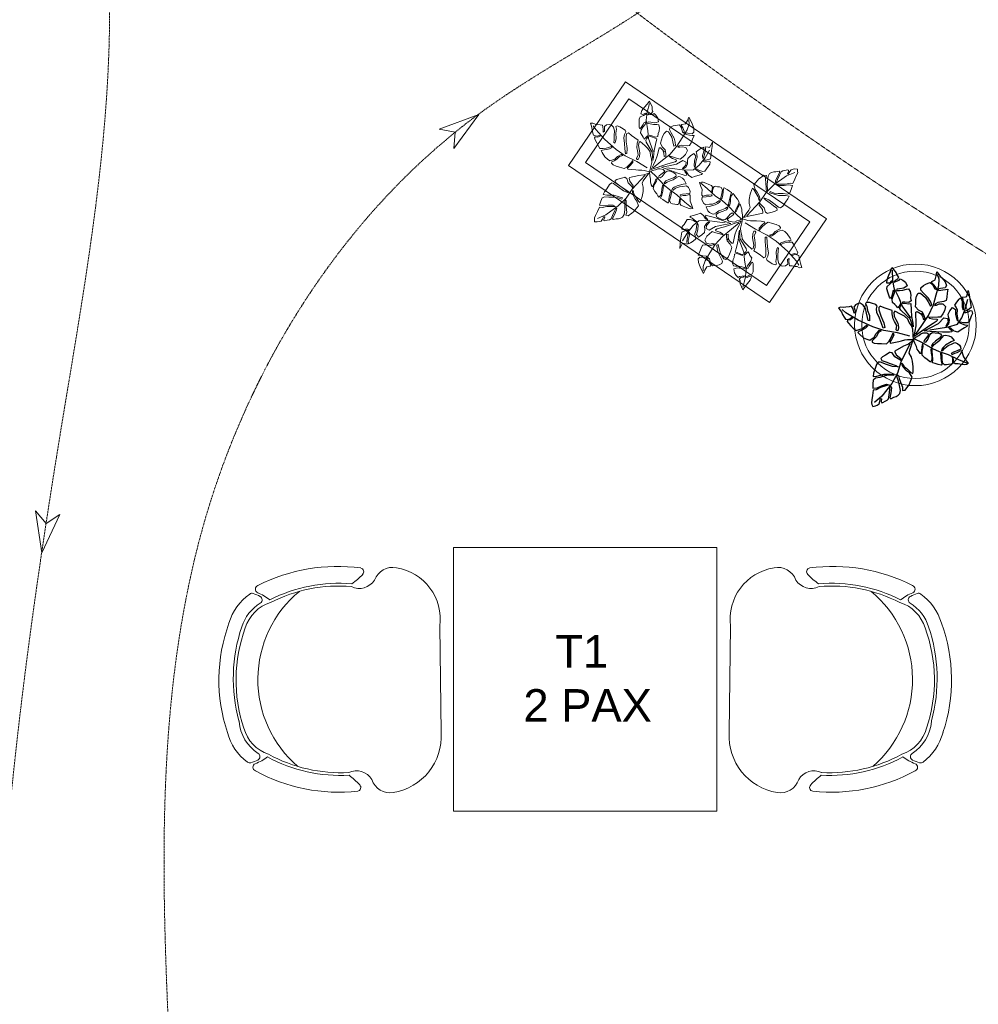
# Model space of a CAD drawing. Header units: millimetres. Extents: x 325 to 233617, y -9828 to 20555.
# Tile 21 of 45: x 120826 to 123191, y 11604 to 14033. Entities that reach past the tile are written whole.
import ezdxf

# ---------------------------------------------------------------- set-up
doc = ezdxf.new("R2010")
doc.units = ezdxf.units.MM
doc.header["$LTSCALE"] = 2.5
doc.linetypes.add('( Hidden )', pattern=[0.375, 0.25, -0.125])
for name, color, linetype, lineweight in [('ELEVATION 1', 143, 'Continuous', 18), ('ELEVATION 3', 23, 'Continuous', 13), ('FURNITURES', 30, 'Continuous', 15), ('HATCH MEDIUM', 251, 'Continuous', 5), ('TEXT', 40, 'Continuous', 0)]:
    doc.layers.add(name, color=color, linetype=linetype, lineweight=lineweight)
doc.layers.add('TREES', color=55, linetype='Continuous')
doc.styles.add('RG_3F_TITLE BLOCK_A1$0$A1 TBLOCK LBV$0$Style-arial', font='arial.ttf')

# ---------------------------------------------------------------- blocks, each defined once
blk = doc.blocks.new('04P-CH~1')
at = {"layer": 'FURNITURES'}
blk.add_line((-0.6031, 0.6002), (-0.3259, 0.597), dxfattribs=at)
for centre, radius, start, end in [((-0.6123, 0.4516), 0.1489, 86.4583, 170.8444), ((-0.3081, 0.4618), 0.1363, 9.1324, 97.5079), ((-0.7092, 0.4672), 0.0508, 170.8444, 251.0023), ((-0.2234, 0.474), 0.0508, 290.5941, 10.752), ((-0.7491, 0.3792), 0.0464, 334.7034, 59.6721), ((-0.181, 0.3871), 0.0464, 121.9243, 206.893), ((-0.7462, 0.3807), 0.01, 46.5664, 168.9611), ((-0.9103, 0.2073), 0.2488, 38.0132, 46.5664), ((-0.6261, 0.3299), 0.456, 332.972, 7.6668), ((-0.0151, 0.2198), 0.2488, 135.03, 143.5831), ((-0.184, 0.3885), 0.01, 12.6352, 135.03), ((-0.3026, 0.3344), 0.456, 173.9296, 208.6243), ((-0.3125, 0.3391), 0.4025, 176.9457, 208.3688), ((-0.3123, 0.339), 0.3954, 177.0537, 208.5232), ((-0.6165, 0.3348), 0.3954, 333.0732, 4.5427), ((-0.6164, 0.3348), 0.4025, 333.2275, 4.6507), ((-0.465, 0.421), 0.2985, 220.6848, 320.3883), ((-0.3595, 0.1854), 0.1, 286.8249, 342.7306), ((-0.5509, 0.0634), 0.1433, 143.887, 158.5326), ((-0.5651, 0.1825), 0.1, 198.8658, 254.7715), ((-0.3595, 0.1854), 0.1095, 286.8249, 328.9208), ((-0.2571, 0.1237), 0.01, 27.0243, 148.9208), ((-0.3704, 0.0659), 0.1433, 23.0638, 37.7094), ((-0.6935, 0.1195), 0.01, 200.826, 338.5326), ((-0.6722, 0.1012), 0.01, 162.6985, 217.1873), ((-0.5509, 0.0634), 0.1371, 154.5721, 162.6985), ((-0.6657, 0.118), 0.01, 32.6756, 154.5721), ((-0.5651, 0.1825), 0.1095, 212.6756, 265.1902), ((-0.3704, 0.0659), 0.1371, 18.8979, 27.0243), ((-0.2501, 0.1071), 0.01, 324.409, 18.8979), ((-0.2294, 0.126), 0.01, 203.0638, 340.7704), ((-0.5651, 0.1825), 0.1445, 217.1873, 254.7715), ((-0.4661, 0.4573), 0.3918, 251.3562, 290.2402), ((-0.4624, 0.4792), 0.4208, 254.8305, 288.6631), ((-0.3595, 0.1854), 0.1445, 286.8249, 324.409), ((-0.5751, 0.0635), 0.01, 75.1708, 85.1902), ((-0.4661, 0.456), 0.435, 251.649, 289.9474)]:
    blk.add_arc(centre, radius, start, end, dxfattribs=at)
blk = doc.blocks.new('sdfvx')
at = {"layer": 'TREES'}
for p, q in [((2.9, 3.2), (23.7, -7.5)), ((23.7, -7.5), (56.9, -26.3)), ((56.9, -26.3), (77.7, -35.4)), ((77.7, -35.4), (104.4, -43.9)), ((104.4, -43.9), (135.7, -59.1)), ((135.7, -59.1), (160.2, -69.7))]:
    blk.add_line(p, q, dxfattribs=at)
for points in [[(-1.3, 38.9), (-10.2, 63.8), (-20.1, 72.7), (-38.5, 89.1), (-41, 94.8), (-40, 99.2), (-37.3, 106.3), (-39.7, 109.6), (-43.8, 101.4), (-47.3, 97), (-51.7, 101.3), (-56.3, 106.6), (-63.8, 112.6), (-64.3, 123), (-61.4, 131.8), (-57.4, 142.4), (-57.9, 150.7), (-62.5, 147.3), (-63.1, 140.3), (-66.7, 129.6), (-69.9, 124.7), (-73, 128.9), (-76.7, 141), (-81.1, 153.7), (-79.6, 161.3), (-71, 168.8), (-62.4, 177.1), (-67.7, 177.4), (-73.1, 171.6), (-80.7, 171), (-79.9, 182.5), (-74.7, 195), (-69.7, 206.8), (-65.6, 218.2), (-52.1, 202.6), (-49.2, 193.9), (-45.2, 189.6), (-48.3, 182.9), (-55.8, 179.5), (-58.2, 174.4), (-51.6, 177.2), (-43.2, 180.6), (-40.1, 184.7), (-32.8, 180.7), (-24.7, 173.7), (-18.8, 162.9), (-29.3, 155.8), (-42, 154.3), (-50.9, 153), (-51.1, 148.9), (-42.3, 149.3), (-31.9, 149.5), (-21.4, 153), (-15.1, 153.7), (-10, 145.9), (-8.3, 134.5), (-9.4, 127.2), (-7.5, 117.4), (-13.9, 112.9), (-26.6, 113.9), (-32.9, 113.6), (-33, 110.2), (-27.1, 110.6), (-14, 109.2), (-8.2, 109.6), (-7.2, 90.4), (-5.9, 70.7), (-1.8, 49.8)], [(165.3, 149.4), (168, 135.7), (170.3, 123.2), (173.6, 104), (174.2, 97.3), (162.8, 88.9), (155.4, 86.4), (153.3, 82.6), (157.9, 82.5), (165.2, 84.5), (171.4, 88.6), (176.4, 87.9), (177.7, 79.6), (174, 71.6), (168.5, 54.1), (162.5, 51.5), (150.8, 51.1), (141, 53.5), (137.8, 52), (142, 49.8), (155.1, 45.4), (163, 44.3), (161, 40.6), (154.2, 36), (144.2, 29.8), (134.1, 22.7), (122.5, 26.3), (113, 34.8), (105.2, 36.9), (109.2, 32.8), (116.2, 28.3), (115.5, 23.8), (108.8, 23.2), (87.1, 23.3), (50.4, 25.6), (31.9, 26.7), (52.7, 37.4), (75.6, 49.3), (91.7, 66.2), (103.1, 64), (104.3, 54.8), (97.8, 41.5), (99.6, 39.8), (106.4, 48.4), (109, 59.7), (105.8, 69.2), (104.5, 77.5), (110, 87.8), (118, 97.8), (126.8, 91.5), (127.1, 76.3), (130.8, 60.1), (135.3, 55.9), (133.8, 66.7), (132, 78.6), (132.6, 89.7), (128.7, 98.3), (124.6, 105), (130.5, 114.2), (137.8, 122.3), (142.4, 126.7), (147.2, 117.4), (147.2, 99.7), (150.4, 90.6), (152.3, 96.9), (151.2, 113.8), (150.3, 121.5), (146.8, 129.1), (156.6, 130.2), (161.3, 131.1)], [(-226.4, 96.3), (-222.5, 90.6), (-218.1, 84.3), (-214.3, 76.7), (-209.3, 68.5), (-205.8, 62.3), (-199.3, 61.8), (-192.5, 63.4), (-185, 69.4), (-184.2, 65.8), (-190.2, 60.5), (-199.7, 59.2), (-200.3, 54.9), (-197, 50), (-189, 41.8), (-182.1, 34.7), (-173.8, 27.7), (-164.1, 30.8), (-154.9, 33.8), (-148, 39), (-141.9, 44.3), (-137.8, 41.9), (-144.9, 35.5), (-151.8, 30.7), (-159.8, 27.1), (-164.9, 25.1), (-168.4, 22.1), (-163.4, 17.4), (-150.9, 6.4), (-141, 1.5), (-132.1, -0.7), (-118.9, 8.4), (-112.5, 19.4), (-103.6, 28.7), (-97.7, 26.9), (-106.5, 20.7), (-112, 10.1), (-119.2, 2.7), (-124.9, -2.6), (-124.6, -7.1), (-118.5, -10.1), (-108.5, -11.6), (-96.6, -11.5), (-81.3, -12), (-74.5, -4.6), (-66.8, 9.3), (-62, 21.4), (-59.9, 14.5), (-66.7, 0.5), (-70.1, -4.8), (-71.8, -7.6), (-70, -10.1), (-59.2, -8.5), (-44.6, -5.3), (-36.4, -3.4), (-25.8, -0.1), (-18.2, 1), (-0.1, 1), (-1.3, 14.4), (-2.3, 32.1), (-6.4, 42.9), (-13, 52.6), (-16.8, 62.8), (-27.5, 71), (-39.3, 77.5), (-56.6, 86.2), (-59.3, 82.6), (-58.7, 71.5), (-53.1, 61.5), (-47.6, 50.5), (-45.4, 38.3), (-46.3, 28.8), (-49.6, 27.5), (-52.7, 30.6), (-50.9, 43.1), (-57.1, 55.4), (-61.2, 63.5), (-64.8, 78.1), (-64.2, 88.6), (-76.4, 92.5), (-88.6, 96.5), (-100.7, 101.3), (-104.7, 97.9), (-104.8, 90.9), (-99.2, 72), (-94.2, 60.8), (-90.2, 51.4), (-86.5, 37.2), (-91.3, 34.8), (-97.1, 49.7), (-102.7, 65.5), (-110.9, 82.1), (-111.5, 93.2), (-109.9, 101.8), (-113.6, 106.3), (-126.6, 110.8), (-132.6, 112.5), (-142.2, 112.6), (-145.3, 109.5), (-141.2, 101.4), (-139, 88.8), (-133.4, 73), (-132.6, 63.2), (-133.4, 57.6), (-136.8, 58.5), (-138.6, 67.1), (-142, 80.4), (-145.6, 95), (-151.7, 105.1), (-161.5, 110.5), (-166.9, 109.5), (-174.9, 105.8), (-180.3, 99.1), (-175.7, 85.2), (-179.4, 80.5), (-180.9, 88.6), (-184.6, 96.6), (-187.4, 101.9), (-194.7, 99.9), (-204.5, 99.1), (-210.9, 97.3), (-219.5, 99)], [(165.1, -71.2), (159.6, -74.1), (154.6, -75.3), (145.4, -74.3), (134.4, -73), (125.4, -72.4), (121.2, -68.6), (120.5, -61.7), (119.5, -53.5), (116.4, -52.4), (117.8, -58.4), (118, -66.2), (116.4, -72.4), (113.3, -73.9), (106.1, -74.4), (99.3, -75.4), (93.8, -75.2), (87.5, -69.5), (86.7, -57.8), (86.1, -48.1), (85.7, -40), (81.7, -40.7), (82.2, -53), (84, -64.8), (85.6, -72.1), (86, -76), (83.9, -76.7), (74, -74.3), (65.6, -71.8), (57.6, -69.4), (58.1, -59.2), (57.7, -46.3), (56.1, -35.4), (56.3, -29.3), (53.9, -26.1), (52.1, -29.7), (53, -40.8), (55.2, -50.7), (54.8, -59.7), (51.1, -67.5), (47, -64.7), (41.7, -59.4), (33.7, -54.4), (25.8, -46.5), (26, -34.3), (29.2, -20.6), (28.5, -12.1), (25.8, -15.3), (24.9, -21.9), (24.1, -31.8), (23, -37.1), (23.3, -41.6), (20.5, -41.2), (16.6, -36.5), (11.4, -28), (8.7, -20.2), (4, -10.5), (0, 0), (6.9, 7.7), (15.7, 13.2), (22, 18.4), (29.3, 20.6), (39.7, 20.7), (46, 17.5), (43.2, 11.8), (36.5, 3.4), (32.2, -2.1), (31.3, -6.4), (37.3, -7.3), (41.9, -1.5), (48.6, 13.3), (52.7, 19.4), (56.9, 21.7), (65.2, 21.5), (75, 20.1), (81.5, 18.5), (84.9, 12.6), (78.6, 5.1), (66, -4.3), (57.2, -11.8), (54.6, -18.8), (56.7, -22), (62.7, -14.2), (71.1, -7.3), (79.6, -1.5), (86.6, 6.9), (92, 13.2), (97.6, 14), (106.7, 12), (113.3, 8.8), (122.3, -2.1), (113.4, -6), (97.1, -16.5), (89.3, -23.5), (85.4, -28.4), (84.1, -33.3), (89, -32.7), (94.3, -24.8), (105.1, -16.7), (114.6, -13.3), (125.3, -8), (133, -10.7), (138.6, -16.4), (142.1, -21.4), (143.2, -27.9), (131.4, -33), (120.9, -37), (114.1, -41.5), (116.9, -44.5), (124.5, -40.7), (132, -37.9), (142.5, -32.1), (145.8, -33.8), (147.3, -38.9), (151, -51.6), (157.4, -60.3), (163.3, -68.5)], [(-123.3, -201.7), (-115.2, -199.8), (-109.7, -197.5), (-103.9, -193.6), (-101.9, -186.6), (-99.6, -177.6), (-96.6, -178.6), (-97.7, -186.2), (-96.2, -190.1), (-93, -189.5), (-86.1, -185.3), (-79.5, -182.6), (-75.7, -177.9), (-74, -166.3), (-71.8, -151), (-70.6, -142.4), (-67.8, -140.7), (-66.9, -145.5), (-68.2, -160.6), (-71.6, -175.8), (-68.4, -178.3), (-59.5, -173.5), (-52.9, -170.8), (-46.7, -167.6), (-41.8, -162.6), (-39.4, -153.1), (-41.9, -137.7), (-45.2, -124.7), (-50, -111.1), (-48.8, -106), (-45.6, -109.1), (-43.5, -116.7), (-39.5, -128.1), (-33.8, -143), (-33.6, -152.9), (-25.7, -152.5), (-17.5, -141.2), (-13.6, -136), (-10.4, -128.2), (-3.8, -112.8), (-12.3, -100), (-21, -93.4), (-31.4, -83.1), (-34.5, -75.4), (-35.3, -70.1), (-32.1, -73.1), (-28, -81), (-18.3, -89.1), (-7.8, -99), (-2.4, -101.8), (-1.3, -97.3), (-1.1, -81.2), (-2.8, -64.4), (-6.2, -52), (-12.8, -40.1), (-11.6, -31.5), (-1.8, -3.3), (-15.6, -12.7), (-30.1, -19.5), (-56.8, -34.4), (-57, -36.5), (-52.4, -45.6), (-38.5, -56.1), (-36.4, -63.7), (-41.7, -60.3), (-56.4, -51.8), (-64.2, -39.6), (-70.3, -38.2), (-71, -37.8), (-73.4, -39.2), (-84.9, -46.4), (-93.4, -51.9), (-98.3, -56.9), (-95.6, -63), (-83.6, -66.8), (-70.3, -71.8), (-53.5, -77.8), (-46.3, -81.5), (-49.5, -82.1), (-63.3, -80.6), (-81.6, -74.3), (-99.8, -67.6), (-106.5, -67.1), (-111.7, -74.2), (-116.5, -89.6), (-120.7, -100.9), (-122.1, -110.6), (-110.6, -109.6), (-88.9, -103.4), (-71.2, -103.3), (-59.3, -103.5), (-60.4, -107.5), (-73.3, -106.7), (-86.6, -108.9), (-101.8, -113.5), (-115.1, -115.7), (-121.6, -121.5), (-122.8, -133.3), (-123.1, -146.2), (-109.4, -145.1), (-97.1, -139.1), (-81.9, -134.5), (-73.3, -135.7), (-83.6, -138.9), (-99.9, -143.8), (-113.4, -151.2), (-121.9, -152.6), (-124.2, -168.4), (-126.1, -181.6), (-127.3, -190.3), (-125.5, -195.2)]]:
    blk.add_lwpolyline(points, close=True, dxfattribs=at)
for points in [[(-7.7, 66.8), (-34.5, 102.6), (-43.2, 125.8), (-58.3, 156.2), (-62.1, 181.6), (-63.4, 210.4)], [(2.2, 10.2), (5, 26.5), (7.7, 41.8), (8.4, 57.4), (7.3, 73.8), (6.7, 84), (10.9, 85.4), (20.8, 79.9), (26.7, 71.5), (30.3, 61.8), (35.2, 64.2), (32.3, 72.2), (26.8, 83.1), (15.1, 89.8), (6.3, 99.2), (6.9, 110.2), (7.1, 121.9), (9.1, 132.2), (13.9, 141.1), (21, 141.1), (36.3, 127.8), (44, 114.5), (50.8, 101.9), (54.9, 105.9), (50.8, 116.1), (43.8, 127.2), (30.5, 140.8), (22.2, 149.5), (22.3, 157.1), (29.8, 163.6), (36.9, 167.7), (48.9, 173), (57.9, 165.2), (64.3, 153.6), (70.6, 151.7), (68.9, 157.5), (61, 166.2), (54, 173.3), (55.4, 176.1), (65.7, 181.2), (68.5, 193.5), (70.1, 204.9), (77.6, 196.7), (85.9, 187.4), (95.3, 175.5), (99.2, 163.8), (95.7, 157.2), (81.7, 155.2), (73.9, 153.2), (76.3, 148.9), (88.2, 150.7), (97, 152), (103.2, 153.1), (101.4, 140.7), (100.2, 128.7), (98.3, 118.9), (91.2, 115.3), (73.5, 112.3), (66.4, 108.3), (63.1, 103.2), (69.4, 104.8), (77, 108.3), (88.7, 108.6), (96.2, 101), (93.8, 87.6), (88.4, 78.3), (81.4, 68.2), (73.3, 68.3), (56, 67.8), (45, 68.4), (48.1, 65.4), (57.4, 63), (70.4, 62.2), (72.5, 59.3), (68.4, 55.4), (58.9, 49.1), (48.3, 42.1), (2.2, 10.2)], [(7.1, 16.6), (24.6, 42.9), (45.7, 73.3), (59.9, 105.2), (68.8, 135.8), (76.5, 164.5), (77.1, 183.1), (72.5, 197)], [(49, 29.8), (74.4, 33.8), (106, 38.8), (132.5, 47.2), (145.5, 66.6), (156.7, 95.3), (163.7, 123.1)], [(-11.4, 11.4), (-48.8, 21.2), (-90, 28.5), (-123.3, 39), (-167.1, 59.3), (-204.3, 81.9), (-215.3, 91.4)], [(-10.9, -12.4), (-38, -67.1), (-48.5, -100.9), (-65.4, -131.7), (-95.4, -170.4), (-117.8, -189)]]:
    blk.add_lwpolyline(points, dxfattribs=at)
for radius, start, end in [(74.1, 67.956, 75.265), (74.1, 51.3208, 54.2527), (101.6, 19.2215, 20.0213), (74.1, 9.8228, 13.0821), (101.6, 238.6692, 240.9865)]:
    blk.add_arc((2.6, 7.3), radius, start, end, dxfattribs=at)
blk = doc.blocks.new('BİTKİ')
for p, q in [((10478.44, 11267.5), (10482.46, 11270.56)), ((10469.15, 11260.16), (10473.02, 11263.77)), ((10473.02, 11263.77), (10478.44, 11267.5)), ((10459.51, 11253.89), (10465.71, 11257.59)), ((10465.71, 11257.59), (10469.15, 11260.16)), ((10455.82, 11251.45), (10459.51, 11253.89))]:
    blk.add_line(p, q)
for points in [[(10446.87, 11291.79), (10449.39, 11290.96), (10451.65, 11290.17), (10455.12, 11288.93), (10456.27, 11288.41), (10456.61, 11285.75), (10456.33, 11284.29), (10456.75, 11283.61), (10457.2, 11284.34), (10457.56, 11285.74), (10457.45, 11287.14), (10458.03, 11287.89), (10459.52, 11287.34), (10460.5, 11285.98), (10462.85, 11283.45), (10462.74, 11282.22), (10461.71, 11280.26), (10460.4, 11278.87), (10460.35, 11278.19), (10461.1, 11278.69), (10463.04, 11280.43), (10463.96, 11281.63), (10464.39, 11280.94), (10464.52, 11279.41), (10464.6, 11277.19), (10464.83, 11274.85), (10463.14, 11273.28), (10460.88, 11272.52), (10459.8, 11271.43), (10460.85, 11271.7), (10462.24, 11272.42), (10462.91, 11271.9), (10462.39, 11270.75), (10460.35, 11267.18), (10456.57, 11261.36), (10454.65, 11258.41), (10454.83, 11262.82), (10455.01, 11267.71), (10453.72, 11271.93), (10455.13, 11273.6), (10456.77, 11272.94), (10458.35, 11270.64), (10458.8, 11270.77), (10458.02, 11272.69), (10456.41, 11274.17), (10454.54, 11274.54), (10453.05, 11275.09), (10451.86, 11276.96), (10450.97, 11279.21), (10452.82, 11280.06), (10455.36, 11278.7), (10458.37, 11277.8), (10459.48, 11278.15), (10457.56, 11278.91), (10455.43, 11279.72), (10453.66, 11280.84), (10451.88, 11281.02), (10450.41, 11280.96), (10449.43, 11282.8), (10448.77, 11284.74), (10448.49, 11285.92), (10450.46, 11285.83), (10453.37, 11284.18), (10455.16, 11283.87), (10454.31, 11284.78), (10451.43, 11286.16), (10450.07, 11286.73), (10448.5, 11286.86), (10449.23, 11288.58), (10449.52, 11289.43)], [(10483.17, 11271.22), (10483.13, 11270.05), (10482.87, 11269.12), (10481.85, 11267.7), (10480.61, 11265.99), (10479.67, 11264.58), (10478.64, 11264.23), (10477.46, 11264.77), (10476.01, 11265.35), (10475.54, 11264.95), (10476.66, 11264.62), (10477.95, 11263.93), (10478.83, 11263.1), (10478.79, 11262.45), (10478.21, 11261.22), (10477.73, 11259.99), (10477.2, 11259.11), (10475.67, 11258.61), (10473.66, 11259.56), (10472.01, 11260.37), (10470.63, 11261.05), (10470.38, 11260.34), (10472.45, 11259.27), (10474.57, 11258.47), (10475.92, 11258.04), (10476.6, 11257.74), (10476.52, 11257.35), (10475.2, 11255.93), (10474.01, 11254.79), (10472.87, 11253.7), (10471.23, 11254.73), (10469.07, 11255.87), (10467.13, 11256.61), (10466.15, 11257.21), (10465.39, 11257.11), (10465.81, 11256.48), (10467.73, 11255.61), (10469.56, 11255.03), (10471.01, 11254.15), (10471.95, 11252.81), (10471.1, 11252.4), (10469.73, 11252.01), (10468.17, 11251.16), (10466.14, 11250.6), (10464.14, 11251.76), (10462.19, 11253.57), (10460.73, 11254.24), (10461, 11253.5), (10462, 11252.73), (10463.55, 11251.68), (10464.32, 11251.01), (10465.1, 11250.64), (10464.77, 11250.21), (10463.63, 11250.02), (10461.75, 11249.95), (10460.22, 11250.22), (10458.18, 11250.34), (10456.08, 11250.67), (10455.45, 11252.53), (10455.37, 11254.49), (10455.09, 11256), (10455.43, 11257.42), (10456.37, 11259.13), (10457.47, 11259.87), (10458.16, 11258.89), (10458.92, 11257.01), (10459.42, 11255.79), (10460.05, 11255.22), (10460.75, 11256.13), (10460.23, 11257.44), (10458.41, 11259.91), (10457.78, 11261.16), (10457.8, 11262.06), (10458.61, 11263.41), (10459.75, 11264.89), (10460.62, 11265.82), (10461.91, 11265.81), (10462.56, 11264.09), (10462.94, 11261.14), (10463.34, 11259), (10464.25, 11257.91), (10464.98, 11257.96), (10464.24, 11259.67), (10463.9, 11261.69), (10463.73, 11263.64), (10463.01, 11265.57), (10462.48, 11267.05), (10462.87, 11268.04), (10464.03, 11269.35), (10465.17, 11270.14), (10467.82, 11270.61), (10467.62, 11268.78), (10467.84, 11265.12), (10468.26, 11263.2), (10468.7, 11262.09), (10469.39, 11261.41), (10469.75, 11262.27), (10468.94, 11263.88), (10468.61, 11266.42), (10468.93, 11268.31), (10469.07, 11270.56), (10470.23, 11271.57), (10471.68, 11271.97), (10472.83, 11272.07), (10474, 11271.64), (10473.75, 11269.23), (10473.42, 11267.13), (10473.53, 11265.59), (10474.28, 11265.78), (10474.37, 11267.38), (10474.61, 11268.87), (10474.62, 11271.14), (10475.22, 11271.52), (10476.19, 11271.3), (10478.63, 11270.72), (10480.65, 11270.98), (10482.56, 11271.18)], [(10449.55, 11254.08), (10444.62, 11254.94), (10442.24, 11254.14), (10437.83, 11252.63), (10436.66, 11252.75), (10436.03, 11253.34), (10435.11, 11254.44), (10434.35, 11254.34), (10435.31, 11252.91), (10435.71, 11251.91), (10434.59, 11251.6), (10433.3, 11251.32), (10431.61, 11250.66), (10429.84, 11251.54), (10428.67, 11252.83), (10427.3, 11254.48), (10425.88, 11255.18), (10426.02, 11254.09), (10427.11, 11253.35), (10428.54, 11251.76), (10429.05, 11250.77), (10428.07, 11250.65), (10425.73, 11251.18), (10423.24, 11251.63), (10422.12, 11252.59), (10421.68, 11254.7), (10421.12, 11256.89), (10420.57, 11256.05), (10421.03, 11254.61), (10420.42, 11253.32), (10418.6, 11254.52), (10417.02, 11256.53), (10415.55, 11258.45), (10414.06, 11260.19), (10417.89, 11260.96), (10419.59, 11260.63), (10420.67, 11260.88), (10421.47, 11259.76), (10421.34, 11258.2), (10421.95, 11257.33), (10422.11, 11258.68), (10422.34, 11260.37), (10421.95, 11261.26), (10423.28, 11262.1), (10425.18, 11262.79), (10427.51, 11262.76), (10427.71, 11260.35), (10426.78, 11258.12), (10426.15, 11256.55), (10426.81, 11256.13), (10427.56, 11257.61), (10428.5, 11259.34), (10428.91, 11261.39), (10429.37, 11262.5), (10431.13, 11262.61), (10433.17, 11261.82), (10434.27, 11260.97), (10436.07, 11260.37), (10436.2, 11258.89), (10434.85, 11256.89), (10434.32, 11255.83), (10434.86, 11255.51), (10435.34, 11256.51), (10436.8, 11258.53), (10437.28, 11259.53), (10440.53, 11257.9), (10443.9, 11256.29), (10447.71, 11255.01)], [(10419.15, 11222.38), (10420.45, 11222.5), (10421.9, 11222.62), (10423.5, 11222.54), (10425.31, 11222.59), (10426.67, 11222.59), (10427.36, 11223.62), (10427.72, 11224.9), (10427.43, 11226.69), (10428.11, 11226.48), (10428.41, 11224.99), (10427.75, 11223.32), (10428.4, 11222.82), (10429.5, 11222.9), (10431.61, 11223.46), (10433.43, 11223.93), (10435.33, 11224.65), (10435.74, 11226.52), (10436.09, 11228.33), (10435.89, 11229.95), (10435.58, 11231.44), (10436.34, 11231.89), (10436.75, 11230.12), (10436.89, 11228.55), (10436.75, 11226.89), (10436.59, 11225.87), (10436.76, 11225.01), (10438, 11225.41), (10440.98, 11226.44), (10442.71, 11227.6), (10443.9, 11228.87), (10443.63, 11231.89), (10442.42, 11233.97), (10441.71, 11236.29), (10442.55, 11237.1), (10442.75, 11235.07), (10443.99, 11233.17), (10444.53, 11231.3), (10444.89, 11229.88), (10445.64, 11229.51), (10446.72, 11230.23), (10447.88, 11231.73), (10448.98, 11233.7), (10450.48, 11236.18), (10449.9, 11237.99), (10448.33, 11240.55), (10446.8, 11242.47), (10448.13, 11242.17), (10449.79, 11239.74), (10450.34, 11238.69), (10450.64, 11238.14), (10451.22, 11238.22), (10451.97, 11240.14), (10452.8, 11242.83), (10453.25, 11244.36), (10453.69, 11246.41), (10454.22, 11247.77), (10455.9, 11250.75), (10453.59, 11251.8), (10450.58, 11253.3), (10448.42, 11253.6), (10446.21, 11253.44), (10444.17, 11253.76), (10441.83, 11252.75), (10439.65, 11251.42), (10436.63, 11249.38), (10436.96, 11248.6), (10438.84, 11247.67), (10441.02, 11247.66), (10443.32, 11247.54), (10445.54, 11246.77), (10447.02, 11245.73), (10446.93, 11245.07), (10446.14, 11244.85), (10444.25, 11246.31), (10441.64, 11246.44), (10439.93, 11246.52), (10437.19, 11247.28), (10435.52, 11248.36), (10433.74, 11246.72), (10431.95, 11245.07), (10430.03, 11243.53), (10430.21, 11242.56), (10431.36, 11241.88), (10434.99, 11241.06), (10437.31, 11240.83), (10439.22, 11240.61), (10441.9, 11239.89), (10441.85, 11238.89), (10438.86, 11239.33), (10435.73, 11239.86), (10432.24, 11240.06), (10430.36, 11240.99), (10429.1, 11242.06), (10428.01, 11241.86), (10426.06, 11240.14), (10425.22, 11239.33), (10424.31, 11237.74), (10424.53, 11236.95), (10426.24, 11236.88), (10428.52, 11236.05), (10431.65, 11235.52), (10433.33, 11234.73), (10434.18, 11234.08), (10433.71, 11233.61), (10432.12, 11234.11), (10429.63, 11234.79), (10426.88, 11235.55), (10424.66, 11235.5), (10422.86, 11234.38), (10422.52, 11233.4), (10422.38, 11231.74), (10422.98, 11230.23), (10425.7, 11229.7), (10426.13, 11228.63), (10424.65, 11229.15), (10422.99, 11229.29), (10421.87, 11229.32), (10421.52, 11227.92), (10420.73, 11226.23), (10420.42, 11225.02), (10419.35, 11223.76)], [(10477.81, 11211.6), (10478.24, 11213.11), (10478.37, 11214.24), (10478.27, 11215.54), (10477.31, 11216.53), (10476.05, 11217.75), (10476.48, 11218.15), (10477.63, 11217.26), (10478.41, 11217.15), (10478.61, 11217.73), (10478.56, 11219.25), (10478.73, 11220.59), (10478.32, 11221.65), (10476.55, 11223.01), (10474.24, 11224.79), (10472.94, 11225.8), (10472.93, 11226.42), (10473.8, 11226.12), (10476.16, 11224.49), (10478.34, 11222.52), (10479.07, 11222.82), (10479.1, 11224.73), (10479.28, 11226.07), (10479.31, 11227.39), (10478.94, 11228.66), (10477.6, 11229.94), (10474.84, 11230.97), (10472.4, 11231.62), (10469.7, 11232.11), (10468.99, 11232.78), (10469.79, 11233.02), (10471.23, 11232.65), (10473.5, 11232.25), (10476.46, 11231.8), (10478.12, 11230.91), (10478.78, 11232.25), (10477.69, 11234.66), (10477.19, 11235.77), (10476.21, 11237.03), (10474.29, 11239.56), (10471.4, 11239.34), (10469.5, 11238.52), (10466.83, 11237.76), (10465.28, 11237.98), (10464.33, 11238.34), (10465.13, 11238.58), (10466.8, 11238.52), (10469.05, 11239.37), (10471.65, 11240.19), (10472.61, 11240.79), (10471.97, 11241.41), (10469.35, 11242.94), (10466.42, 11244.22), (10464.05, 11244.82), (10461.49, 11244.83), (10460.18, 11245.84), (10456.45, 11250.07), (10456.72, 11246.92), (10456.48, 11243.91), (10456.46, 11238.13), (10456.77, 11237.89), (10458.71, 11237.8), (10461.74, 11239.12), (10463.17, 11238.75), (10462.13, 11238.2), (10459.35, 11236.57), (10456.61, 11236.42), (10455.82, 11235.55), (10455.7, 11235.46), (10455.69, 11234.94), (10455.81, 11232.39), (10455.92, 11230.47), (10456.29, 11229.2), (10457.55, 11229.08), (10459.28, 11230.69), (10461.35, 11232.41), (10463.91, 11234.61), (10465.18, 11235.47), (10464.98, 11234.89), (10463.45, 11232.75), (10460.72, 11230.32), (10457.9, 11227.95), (10457.21, 11226.89), (10457.89, 11225.39), (10459.97, 11223.16), (10461.45, 11221.41), (10462.91, 11220.28), (10463.83, 11222.27), (10464.82, 11226.42), (10466.46, 11229.33), (10467.59, 11231.28), (10468.15, 11230.73), (10466.82, 11228.68), (10465.95, 11226.29), (10465.28, 11223.36), (10464.41, 11220.96), (10464.76, 11219.34), (10466.59, 11218.05), (10468.69, 11216.8), (10469.77, 11219.16), (10469.92, 11221.74), (10470.59, 11224.67), (10471.6, 11225.98), (10471.16, 11223.98), (10470.46, 11220.84), (10470.41, 11217.92), (10469.85, 11216.4), (10472.23, 11214.56), (10474.23, 11213.01), (10475.54, 11212), (10476.53, 11211.85)]]:
    blk.add_lwpolyline(points, close=True)
for points in [[(10455.74, 11261.52), (10457.45, 11266.07), (10459.56, 11271.74), (10460.65, 11276.88), (10458.66, 11280.81), (10454.98, 11285.33), (10451.05, 11289.08)], [(10454.6, 11251.99), (10452.18, 11253.97), (10449.91, 11255.84), (10447.42, 11257.41), (10444.61, 11258.74), (10442.88, 11259.59), (10443.04, 11260.42), (10444.86, 11261.54), (10446.8, 11261.72), (10448.72, 11261.43), (10448.8, 11262.45), (10447.21, 11262.72), (10444.9, 11262.83), (10442.7, 11261.53), (10440.34, 11260.95), (10438.58, 11262.08), (10436.68, 11263.18), (10435.16, 11264.47), (10434.14, 11266.1), (10434.8, 11267.26), (10438.42, 11268.54), (10441.32, 11268.58), (10444.03, 11268.52), (10443.76, 11269.57), (10441.7, 11269.84), (10439.22, 11269.73), (10435.76, 11268.81), (10433.53, 11268.25), (10432.29, 11268.97), (10431.92, 11270.81), (10431.92, 11272.36), (10432.15, 11274.82), (10434.28, 11275.57), (10436.78, 11275.56), (10437.68, 11276.42), (10436.57, 11276.68), (10434.4, 11276.2), (10432.58, 11275.69), (10432.24, 11276.19), (10432.37, 11278.37), (10430.61, 11279.96), (10428.88, 11281.29), (10430.92, 11281.76), (10433.22, 11282.26), (10436.07, 11282.69), (10438.35, 11282.25), (10439.11, 11281.06), (10438.15, 11278.57), (10437.73, 11277.1), (10438.68, 11277.09), (10439.48, 11279.22), (10440.09, 11280.78), (10440.49, 11281.91), (10442.36, 11280.47), (10444.22, 11279.15), (10445.66, 11277.92), (10445.58, 11276.42), (10444.44, 11273.24), (10444.44, 11271.68), (10444.97, 11270.67), (10445.29, 11271.86), (10445.43, 11273.43), (10446.46, 11275.39), (10448.42, 11275.91), (10450.39, 11274.27), (10451.42, 11272.52), (10452.43, 11270.42), (10451.66, 11269.1), (10450.14, 11266.2), (10449.01, 11264.44), (10449.79, 11264.67), (10451.04, 11265.98), (10452.4, 11268.05), (10453.06, 11268.13), (10453.33, 11267.09), (10453.47, 11264.94), (10453.65, 11262.54), (10454.6, 11251.99)], [(10454.01, 11253.4), (10451.3, 11258.72), (10448.26, 11265.02), (10444.34, 11270.32), (10440.14, 11274.64), (10436.12, 11278.58), (10433.12, 11280.42), (10430.41, 11280.95)], [(10444.37, 11255.63), (10435.98, 11254.55), (10431.35, 11255.28), (10424.94, 11255.61), (10420.4, 11257.35), (10415.54, 11259.83)], [(10453.13, 11249.86), (10448.05, 11244.62), (10443.01, 11238.51), (10438.19, 11234.01), (10430.76, 11228.7), (10423.58, 11224.66), (10420.99, 11223.74)], [(10457.1, 11247.73), (10463.59, 11238.18), (10468.16, 11233.29), (10471.66, 11227.65), (10475.25, 11219.1), (10476.22, 11213.69)]]:
    blk.add_lwpolyline(points)
for radius, start, end in [(19.22, 79.72885, 80.52859), (14.01, 128.46334, 135.77237), (14.01, 111.82811, 114.76001), (14.01, 70.3301, 73.58946), (19.22, 299.17656, 301.4938)]:
    blk.add_arc((10455.12, 11251.78), radius, start, end)
blk = doc.blocks.new('dszv')
at = {"layer": 'HATCH MEDIUM'}
for points in [[(0, 0), (600, 0), (600, 250), (0, 250)], [(30, 30), (570, 30), (570, 220), (30, 220)]]:
    blk.add_lwpolyline(points, close=True, dxfattribs=at)
at = {"layer": 'HATCH MEDIUM', "xscale": 4.078189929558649, "yscale": 4.078189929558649, "zscale": 4.078189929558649}
for p, rotation in [((-62291.1, -4545.8), 317.1559511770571), ((62893.9, 4778.5), 137.1559511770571)]:
    blk.add_blockref('BİTKİ', p, dxfattribs=dict(at, rotation=rotation))

msp = doc.modelspace()

# ---------------------------------------------------------------- linework, layer by layer
at = {"layer": 'ELEVATION 1', "ltscale": 4}
for points in [[(121958.2, 13799.6), (121860.5, 13762.8), (121900.3, 13755.5), (121896.9, 13715.1), (121958.2, 13799.6)], [(120880.1, 12718.3), (120924.6, 12812.8), (120890.9, 12790.3), (120865.2, 12821.7), (120880.1, 12718.3)]]:
    msp.add_lwpolyline(points, dxfattribs=at)
at = {"layer": 'ELEVATION 1', "linetype": '( Hidden )', "ltscale": 4}
msp.add_spline([(120954.1, 16189.2), (120496.6, 15708.2), (120498.9, 15411.9), (120831.7, 14898.8), (120929.6, 13034.1), (120738.2, 11044), (120984.1, 6514.2), (121163.5, 8156.7), (121200.2, 11386.8), (121293.3, 12833.9), (121955.2, 13797.9), (122431.3, 14104.8), (122844, 14487.8)], degree=3, dxfattribs=at)
at = {"layer": 'ELEVATION 3'}
for radius in [150, 132.4]:
    msp.add_circle((123035.7, 13280.3), radius, dxfattribs=at)
at = {"layer": 'FURNITURES'}
msp.add_lwpolyline([(122546, 12730.7), (121896, 12730.7), (121896, 12080.7), (122546, 12080.7)], close=True, dxfattribs=at)
at = {"layer": 'HATCH MEDIUM', "linetype": '( Hidden )'}
msp.add_lwpolyline([(118053.7, 20555, 0.012104), (118204.4, 20008), (118426.5, 19344.1, 0.171223), (123402.6, 13338.1), (124013.5, 12996.4, 0.03154), (125364.3, 12398.1)], format="xyb", dxfattribs=at)

# ---------------------------------------------------------------- block references
at = {"layer": 'FURNITURES', "yscale": 946.5666576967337, "zscale": 946.5666576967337}
for p, xscale, rotation in [((121297.5, 12845.4), -946.5666576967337, 270), ((123144.5, 12845.4), 946.5666576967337, 90)]:
    msp.add_blockref('04P-CH~1', p, dxfattribs=dict(at, xscale=xscale, rotation=rotation))
at = {"layer": 'TREES', "rotation": 325.7446345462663}
msp.add_blockref('dszv', (122180, 13673.2), dxfattribs=at)
at = {"layer": 'TREES', "xscale": 0.8164613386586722, "yscale": 0.8164613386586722, "zscale": 0.8164613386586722}
msp.add_blockref('sdfvx', (123031, 13243.4), dxfattribs=at)

# ---------------------------------------------------------------- texts
at = {"layer": 'TEXT', "insert": (121959.5, 12515), "char_height": 80, "width": 503.309, "attachment_point": 1, "style": 'RG_3F_TITLE BLOCK_A1$0$A1 TBLOCK LBV$0$Style-arial'}
msp.add_mtext('{\\W6.046689; }T{\\fArial|b0|i0|c178|p39;1\\P{\\W2.514176; } 2} PAX', dxfattribs=at)

doc.saveas('drawing.dxf')
